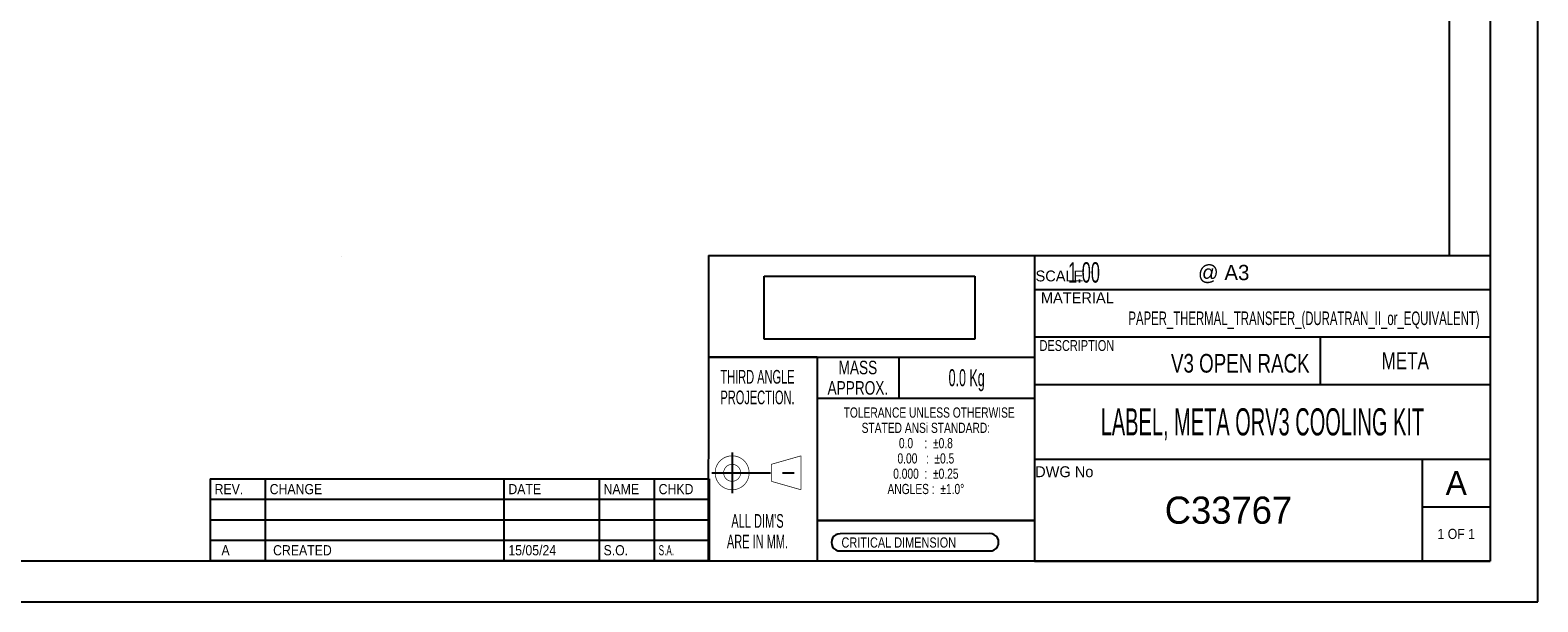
# Model space of a CAD drawing. Header units: millimetres. Extents: x 0 to 420, y -116 to 297.
# Tile 3 of 11: x 198 to 420, y 0 to 84. Entities that reach past the tile are written whole.
import ezdxf

# ---------------------------------------------------------------- set-up
doc = ezdxf.new("R2010")
doc.units = ezdxf.units.MM
doc.header["$LTSCALE"] = 23.1
doc.linetypes.add('CENTER', pattern=[0.6, 0.375, -0.075, 0.075, -0.075])
doc.layers.get('0').update_dxf_attribs({"linetype": 'CONTINUOUS'})
doc.styles.get("Standard").update_dxf_attribs({"font": 'txt', "width": 0.9})
doc.styles.add('TEXTSTYLE_2', font='txt')
doc.styles.add('TEXTSTYLE_3', font='txt', dxfattribs={"width": 0.75})
doc.styles.add('TEXTSTYLE_4', font='txt', dxfattribs={"width": 0.6})
doc.styles.add('TEXTSTYLE_5', font='txt', dxfattribs={"width": 0.8})
doc.styles.add('TEXTSTYLE_6', font='txt', dxfattribs={"width": 0.625})
doc.styles.add('TEXTSTYLE_7', font='txt', dxfattribs={"width": 0.55})
doc.styles.add('TEXTSTYLE_8', font='cgomg.ttf')
picture_1 = doc.add_image_def('image1.png', size_in_pixel=(183, 55))

msp = doc.modelspace()

# ---------------------------------------------------------------- linework, layer by layer
at = {"color": 7, "linetype": 'Continuous'}
for p, q in [((420, 0), (420, 297)), ((407, 51), (407, 289)), ((413, 289), (413, 6)), ((346, 51), (346, 6)), ((244, 50.8), (243.99, 50.79)), ((314, 36), (298.04, 36.01)), ((314, 36), (314, 6)), ((346, 12), (314, 12)), ((339.42, 10.05), (317.38, 10.02)), ((317.38, 7.49), (339.42, 7.49)), ((413, 6), (6, 6)), ((0, 0), (420, 0))]:
    msp.add_line(p, q, dxfattribs=at)
at = {"color": 2, "linetype": 'Continuous'}
for p, q in [((298.05, 51), (346, 51)), ((298.05, 51), (298.05, 36)), ((346, 51), (413, 51)), ((346, 51), (346, 6)), ((346, 51), (346, 36)), ((413, 51), (413, 6)), ((346, 46), (413, 46)), ((346, 39), (413, 39)), ((388, 39), (388, 32)), ((298.03, 36.01), (298, 6)), ((298.05, 36), (346, 36)), ((314, 36), (346, 36)), ((314, 36), (314, 12)), ((326, 36), (326, 30)), ((346, 36), (346, 12)), ((346, 32), (413, 32)), ((314, 30), (346, 30)), ((346, 21), (413, 21)), ((403, 21), (403, 6)), ((403, 21), (403, 10)), ((224.73, 18.1), (298.13, 18.1)), ((224.73, 18.1), (224.73, 6.1)), ((232.83, 18.1), (232.83, 6.1)), ((267.93, 18.1), (267.93, 6.1)), ((281.93, 18.1), (281.93, 6.1)), ((290.03, 18.1), (290.03, 6.1)), ((298.13, 18.1), (298.13, 6.1)), ((224.73, 15.1), (298.13, 15.1)), ((403, 14), (413, 14)), ((403, 14), (413, 14)), ((224.73, 12.1), (298.13, 12.1)), ((314, 12), (346, 12)), ((224.73, 9.1), (298.13, 9.1)), ((224.73, 6.1), (298.13, 6.1)), ((346, 6), (413, 6))]:
    msp.add_line(p, q, dxfattribs=at)
at = {"color": 7, "linetype": 'CENTER'}
for p, q in [((301.51, 22), (301.51, 16)), ((298.51, 19), (312.26, 19))]:
    msp.add_line(p, q, dxfattribs=at)
at = {"color": 2, "linetype": 'Continuous', "const_width": 0.1}
for points in [[(299.01, 19, 1), (304.01, 19, 1)], [(300.26, 19, 1), (302.76, 19, 1)]]:
    msp.add_lwpolyline(points, format="xyb", close=True, dxfattribs=at)
for points in [[(307.26, 20.25), (311.64, 21.5)], [(307.26, 17.75), (307.26, 20.25)], [(311.64, 21.5), (311.64, 16.5)], [(311.64, 16.5), (307.26, 17.75)]]:
    msp.add_lwpolyline(points, dxfattribs=at)
at = {"color": 7, "linetype": 'Continuous'}
for centre, radius, start, end in [((317.38, 8.76), 1.27, 89.8424, 270), ((339.42, 8.77), 1.28, 270, 90.0868)]:
    msp.add_arc(centre, radius, start, end, dxfattribs=at)

# ---------------------------------------------------------------- texts
at = {"color": 2, "linetype": 'Continuous', "line_spacing_factor": 0.9}
for s, insert, char_height, width, attachment_point, style in [('SCALE', (346.13, 48.78), 1.602, 8.0096, 1, 'TEXTSTYLE_2'), ('     1.00', (347.57, 50), 3, 16.2, 1, 'TEXTSTYLE_4'), ('@ A3', (370.01, 49.61), 2.25, 9, 1, 'TEXTSTYLE_2'), ('MATERIAL', (346.92, 45.57), 1.602, 12.8154, 1, 'TEXTSTYLE_2'), ('PAPER_THERMAL_TRANSFER_(DURATRAN_II_or_EQUIVALENT) ', (411.43, 42.75), 2, 63.75, 3, 'TEXTSTYLE_6'), ('DESCRIPTION', (346.72, 38.54), 1.6019, 13.2159, 1, 'TEXTSTYLE_3'), ('MASS\\PAPPROX.', (320, 35.5), 2, 10.5, 2, 'TEXTSTYLE_3'), ('V3 OPEN RACK', (386.43, 36.5), 2.75, 24.75, 3, 'TEXTSTYLE_3'), ('META', (400.5, 36.75), 2.5, 7.5, 2, 'TEXTSTYLE_3'), ("THIRD ANGLE\\PPROJECTION.\\P \\P \\P \\P \\P \\PALL DIM'S\\PARE IN MM.", (305.24, 34.14), 2.02, 13.332, 2, 'TEXTSTYLE_4'), ('0.0 Kg', (336, 34.25), 2.5, 8.25, 2, 'TEXTSTYLE_7'), (' \\H1.5;TOLERANCE UNLESS OTHERWISE \\PSTATED ANSi STANDARD:\\P0.0    :  \\fgdt;{\\fgdt;`}\\ftxt;0.8\\P0.00   :  \\fgdt;{\\fgdt;`}\\ftxt;0.5\\P0.000  :  \\fgdt;{\\fgdt;`}\\ftxt;0.25\\PANGLES :  \\fgdt;{\\fgdt;`}\\ftxt;1.0\\fgdt;{\\fgdt;~}', (330, 28.62), 3.5, 33, 2, 'TEXTSTYLE_3'), ('LABEL, META ORV3 COOLING KIT', (379.5, 28.5), 4, 61.6, 2, 'TEXTSTYLE_7'), ('DWG No', (346.07, 19.96), 1.602, 9.6116, 1, 'TEXTSTYLE_2'), ('A', (408, 19.25), 3.5, 3.4043, 2, 'TEXTSTYLE_8'), ('C33767', (374.5, 15.5), 4, 24, 2, 'TEXTSTYLE_2'), ('CRITICAL DIMENSION', (317.59, 9.49), 1.5, 21.6, 1, 'TEXTSTYLE_5'), ('S.A. ', (290.7, 8.35), 1.5, 4.5, 1, 'TEXTSTYLE_4')]:
    msp.add_mtext(s, dxfattribs=dict(at, insert=insert, char_height=char_height, width=width, attachment_point=attachment_point, style=style))
at = {"color": 2, "linetype": 'Continuous', "char_height": 1.5, "line_spacing_factor": 0.9}
for s, insert, width, attachment_point in [('REV.', (225.4, 17.35), 5.4, 1), ('CHANGE', (233.5, 17.35), 8.1, 1), ('DATE', (268.6, 17.35), 5.4, 1), ('NAME', (282.6, 17.35), 5.4, 1), ('CHKD', (290.7, 17.35), 5.4, 1), ('1 OF 1', (408, 10.75), 8.1, 2), ('  A', (225.4, 8.35), 4.05, 1), (' CREATED', (233.5, 8.35), 10.8, 1), ('15/05/24', (268.6, 8.35), 10.8, 1), ('S.O.', (282.6, 8.35), 5.4, 1)]:
    msp.add_mtext(s, dxfattribs=dict(at, insert=insert, width=width, attachment_point=attachment_point))

# ---------------------------------------------------------------- pictures from other files: only their frames are drawn
at = {"color": 7, "linetype": 'Continuous'}
image = msp.add_image(picture_1, insert=(306.22, 38.65), size_in_units=(30.99, 9.31), dxfattribs=at)
image.dxf.flags = 11

doc.saveas('drawing.dxf')
